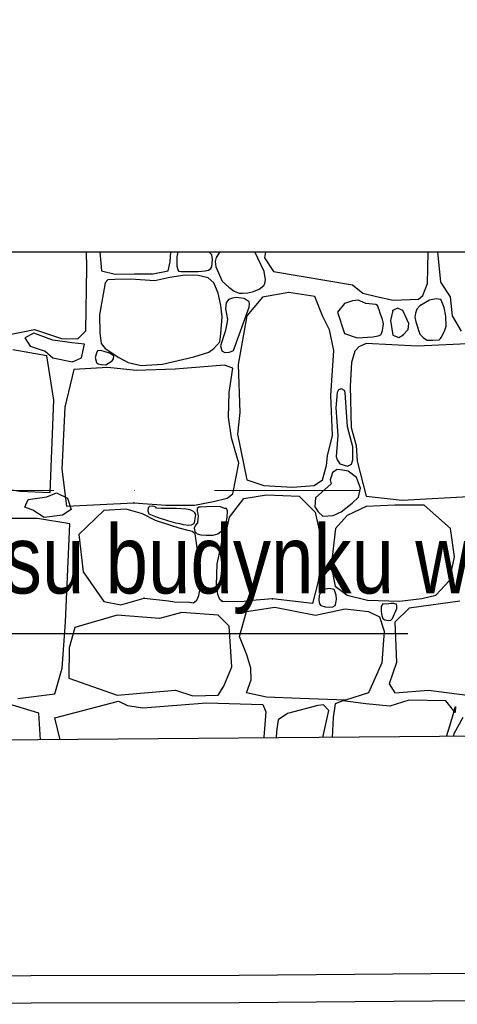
# Model space of a CAD drawing. Header units: millimetres. Extents: x 77315 to 1043159, y -108895 to -47794.
# Tile 35 of 87: x 107923 to 108884, y -106149 to -103989. Entities that reach past the tile are written whole.
import ezdxf

# ---------------------------------------------------------------- set-up
doc = ezdxf.new("R2010")
doc.units = ezdxf.units.MM
doc.header["$MEASUREMENT"] = 0
doc.linetypes.add('Dot & Dashed', pattern=[670.277762, 317.5, -176.388889, 0, -176.388874])
for name, color, linetype in [('_HATCH', 7, 'Continuous'), ('opaska', 7, 'Continuous'), ('opisy inne', 7, 'Continuous'), ('Structural - Bearing', 7, 'Continuous'), ('Structural - Grid', 7, 'Continuous')]:
    doc.layers.add(name, color=color, linetype=linetype)
doc.styles.add('STYL_AUTOMATYCZNY_3', font='arial.ttf', dxfattribs={"width": 0.8})

# ---------------------------------------------------------------- blocks, each defined once
blk = doc.blocks.new('*X14')
at = {"layer": '_HATCH'}
for p, q in [((108070.6, -104532.5), (108069.9, -104498.1)), ((108099.1, -104498.1), (108102.8, -104539.9)), ((108253.7, -104519.8), (108255.3, -104498.1)), ((108270.3, -104498.1), (108268.3, -104509.2)), ((108340.2, -104499.4), (108339.3, -104498.1)), ((108344.8, -104504.6), (108340.2, -104499.4)), ((108362.4, -104498.1), (108354.3, -104510.4)), ((108460, -104541.3), (108439.6, -104498.1)), ((108463.3, -104498.1), (108460.6, -104511.4)), ((108819.6, -104533.9), (108820, -104498.1)), ((108840.6, -104498.1), (108847.4, -104564.7)), ((108249, -104539.9), (108253.7, -104519.8)), ((108268.3, -104509.2), (108268, -104529.4)), ((108346.3, -104514.6), (108344.8, -104504.6)), ((108345, -104531), (108346.3, -104514.6)), ((108354.3, -104510.4), (108352.3, -104519.5)), ((108352.3, -104519.5), (108353.9, -104530.6)), ((108460.6, -104511.4), (108480.8, -104541.1)), ((108068.1, -104671.6), (108070.6, -104532.5)), ((108102.8, -104539.9), (108133.2, -104546.8)), ((108133.2, -104546.8), (108175.6, -104546.2)), ((108175.6, -104546.2), (108215.8, -104546.1)), ((108215.8, -104546.1), (108249, -104539.9)), ((108268, -104529.4), (108270.6, -104536.5)), ((108270.6, -104536.5), (108272.2, -104540.4)), ((108272.2, -104540.4), (108277.1, -104541.3)), ((108277.1, -104541.3), (108314.8, -104541.3)), ((108314.8, -104541.3), (108330.4, -104540)), ((108330.4, -104540), (108337.6, -104538.2)), ((108337.6, -104538.2), (108343, -104534.3)), ((108343, -104534.3), (108345, -104531)), ((108353.9, -104530.6), (108367.7, -104562.6)), ((108462.9, -104559.5), (108460, -104541.3)), ((108480.8, -104541.1), (108654.2, -104570.6)), ((108818.8, -104567.5), (108819.6, -104533.9)), ((108110.6, -104566.1), (108098.6, -104635.9)), ((108116.9, -104559.2), (108110.6, -104566.1)), ((108131.9, -104558.6), (108116.9, -104559.2)), ((108166.7, -104558.1), (108131.9, -104558.6)), ((108219.7, -104561.4), (108166.7, -104558.1)), ((108253, -104554.1), (108219.7, -104561.4)), ((108286.9, -104549.4), (108253, -104554.1)), ((108315.4, -104549.9), (108286.9, -104549.4)), ((108337.4, -104554.8), (108315.4, -104549.9)), ((108349.3, -104566.1), (108337.4, -104554.8)), ((108359.1, -104588.9), (108349.3, -104566.1)), ((108367.7, -104562.6), (108382.4, -104575.3)), ((108459, -104571.7), (108461.8, -104567.3)), ((108461.8, -104567.3), (108462.9, -104559.5)), ((108808.8, -104593.7), (108818.8, -104567.5)), ((108847.4, -104564.7), (108868.9, -104596.4)), ((108364.7, -104615.6), (108359.1, -104588.9)), ((108382.4, -104575.3), (108394, -104584.3)), ((108394, -104584.3), (108405.3, -104588.5)), ((108405.3, -104588.5), (108412.3, -104589)), ((108412.3, -104589), (108424.4, -104588.1)), ((108424.4, -104588.1), (108437, -104585.1)), ((108437, -104585.1), (108448.9, -104579.9)), ((108448.9, -104579.9), (108459, -104571.7)), ((108514.3, -104586.9), (108456.5, -104597.7)), ((108571.2, -104596), (108514.3, -104586.9)), ((108654.2, -104570.6), (108677.1, -104588.8)), ((108677.1, -104588.8), (108706.8, -104595.7)), ((108376.5, -104610.1), (108375.4, -104622.9)), ((108381.7, -104602.9), (108376.5, -104610.1)), ((108390.5, -104599.3), (108381.7, -104602.9)), ((108398.4, -104598.3), (108390.5, -104599.3)), ((108416, -104600.2), (108398.4, -104598.3)), ((108427.3, -104607.7), (108416, -104600.2)), ((108456.5, -104597.7), (108422.2, -104638.1)), ((108427.8, -104612.3), (108427.3, -104607.7)), ((108588.2, -104638.1), (108571.2, -104596)), ((108636.5, -104611.3), (108621.2, -104630.7)), ((108654.1, -104605.3), (108636.5, -104611.3)), ((108667.4, -104604.3), (108654.1, -104605.3)), ((108670.3, -104605.6), (108667.4, -104604.3)), ((108683.5, -104611.3), (108670.3, -104605.6)), ((108705.1, -104613.8), (108683.5, -104611.3)), ((108706.8, -104595.7), (108743.5, -104604.1)), ((108743.5, -104604.1), (108798.7, -104602.2)), ((108798.7, -104602.2), (108808.8, -104593.7)), ((108823.2, -104604.2), (108802, -104616.7)), ((108837.8, -104601), (108823.2, -104604.2)), ((108848.1, -104602.4), (108837.8, -104601)), ((108852.3, -104612.5), (108848.1, -104602.4)), ((108868.9, -104596.4), (108873, -104638.1)), ((108367.8, -104640.9), (108364.7, -104615.6)), ((108375.4, -104622.9), (108379.2, -104646.2)), ((108392.5, -104714.5), (108427.1, -104619.4)), ((108427.1, -104619.4), (108427.8, -104612.3)), ((108621.2, -104630.7), (108636.5, -104676.9)), ((108709.1, -104615.8), (108705.1, -104613.8)), ((108713, -104625), (108709.1, -104615.8)), ((108714.5, -104632.8), (108713, -104625)), ((108719.7, -104646.3), (108714.5, -104632.8)), ((108743, -104627), (108737.6, -104648.9)), ((108753.1, -104621.6), (108743, -104627)), ((108764.8, -104627), (108753.1, -104621.6)), ((108778, -104655.1), (108764.8, -104627)), ((108792.6, -104632.7), (108791.3, -104641.5)), ((108795.2, -104623.8), (108792.6, -104632.7)), ((108802, -104616.7), (108795.2, -104623.8)), ((108855.3, -104620.3), (108852.3, -104612.5)), ((108858.8, -104639.1), (108855.3, -104620.3)), ((108098.6, -104635.9), (108099.1, -104675.5)), ((108365.2, -104677.8), (108367.8, -104640.9)), ((108379.2, -104646.2), (108377.3, -104658.6)), ((108422.2, -104638.1), (108402.8, -104745.5)), ((108603.4, -104669.1), (108588.2, -104638.1)), ((108722.3, -104656.3), (108719.7, -104646.3)), ((108737.6, -104648.9), (108743, -104680.6)), ((108776, -104668.3), (108778, -104655.1)), ((108791.3, -104641.5), (108792.9, -104651.3)), ((108792.9, -104651.3), (108802, -104678.6)), ((108859.8, -104661.3), (108858.8, -104639.1)), ((108873, -104638.1), (108892.4, -104672)), ((107790.7, -104701.3), (107955.9, -104668.3)), ((107954.3, -104676.2), (107934.2, -104686.5)), ((107995.6, -104691.9), (107954.3, -104676.2)), ((107955.9, -104668.3), (108015.3, -104688.1)), ((108050.8, -104688.9), (108068.1, -104671.6)), ((108099.1, -104675.5), (108102.4, -104698.8)), ((108374.7, -104672.9), (108364.5, -104704.3)), ((108377.3, -104658.6), (108374.7, -104672.9)), ((108612.9, -104714.5), (108603.4, -104669.1)), ((108636.5, -104676.9), (108664.5, -104686.4)), ((108716.1, -104680), (108717.8, -104676.9)), ((108717.8, -104676.9), (108720.1, -104670.3)), ((108720.1, -104670.3), (108722.3, -104656.3)), ((108764.8, -104680.6), (108776, -104668.3)), ((108852.3, -104678.6), (108856, -104672.2)), ((108856, -104672.2), (108859.8, -104661.3)), ((107934.2, -104686.5), (107946, -104705.1)), ((108037.8, -104697.7), (107995.6, -104691.9)), ((108015.3, -104688.1), (108050.8, -104688.9)), ((108065.2, -104700.7), (108037.8, -104697.7)), ((108349.3, -104710.3), (108362.6, -104695.3)), ((108362.6, -104695.3), (108365.2, -104677.8)), ((108664.5, -104686.4), (108698.4, -104684.4)), ((108698.4, -104684.4), (108710.3, -104682.3)), ((108710.3, -104682.3), (108716.1, -104680)), ((108743, -104680.6), (108756, -104686.1)), ((108756, -104686.1), (108764.8, -104680.6)), ((108802, -104678.6), (108809.7, -104686.9)), ((108809.7, -104686.9), (108818.4, -104691.6)), ((108818.4, -104691.6), (108830.8, -104691.7)), ((108830.8, -104691.7), (108844.5, -104691.4)), ((108844.5, -104691.4), (108847.3, -104688.1)), ((108847.3, -104688.1), (108850.3, -104684.1)), ((108850.3, -104684.1), (108852.3, -104678.6)), ((107983, -104726.4), (107908.4, -104713.3)), ((107946, -104705.1), (107978.9, -104715.9)), ((107978.9, -104715.9), (107996.1, -104730.6)), ((108058.9, -104730.6), (108065.2, -104700.7)), ((108094.3, -104715.4), (108091.5, -104720.5)), ((108101, -104714.3), (108094.3, -104715.4)), ((108120.5, -104720.5), (108101, -104714.3)), ((108102.4, -104698.8), (108110.6, -104710.3)), ((108110.6, -104710.3), (108141.2, -104729.5)), ((108305.8, -104728.6), (108338.3, -104718.1)), ((108338.3, -104718.1), (108349.3, -104710.3)), ((108364.5, -104704.3), (108366.8, -104714.9)), ((108366.8, -104714.9), (108373.9, -104718.7)), ((108373.9, -104718.7), (108384.2, -104718.2)), ((108384.2, -104718.2), (108392.5, -104714.5)), ((108606.7, -104813.2), (108612.9, -104714.5)), ((108659.2, -104716.1), (108652.1, -104740.9)), ((108667.8, -104706.2), (108659.2, -104716.1)), ((108684.3, -104698.8), (108667.8, -104706.2)), ((108796.6, -104705), (108684.3, -104698.8)), ((108922.4, -104698.8), (108796.6, -104705)), ((107998, -104823.5), (107983, -104726.4)), ((107996.1, -104730.6), (108039.2, -104739.4)), ((108039.2, -104739.4), (108058.9, -104730.6)), ((108091.5, -104720.5), (108088.7, -104729.7)), ((108088.7, -104729.7), (108091.5, -104740.7)), ((108091.5, -104740.7), (108095.5, -104743.6)), ((108112.1, -104745.7), (108120.5, -104740.7)), ((108129.9, -104726.5), (108120.5, -104720.5)), ((108120.5, -104740.7), (108126.6, -104737.2)), ((108126.6, -104737.2), (108129.4, -104732.6)), ((108129.4, -104732.6), (108129.9, -104726.5)), ((108141.2, -104729.5), (108161.6, -104740.7)), ((108161.6, -104740.7), (108190.1, -104747.3)), ((108236.6, -104744.7), (108271.5, -104736.1)), ((108271.5, -104736.1), (108305.8, -104728.6)), ((108652.1, -104740.9), (108649.3, -104792.9)), ((108041.8, -104756.1), (108022.4, -104839)), ((108116.5, -104751.6), (108041.8, -104756.1)), ((108095.5, -104743.6), (108102.2, -104745.2)), ((108102.2, -104745.2), (108112.1, -104745.7)), ((108178.7, -104758.5), (108116.5, -104751.6)), ((108264.6, -104755.7), (108178.7, -104758.5)), ((108190.1, -104747.3), (108236.6, -104744.7)), ((108373.3, -104746.3), (108264.6, -104755.7)), ((108391.5, -104753.1), (108373.3, -104746.3)), ((108383, -104806.6), (108391.5, -104753.1)), ((108402.8, -104745.5), (108406.9, -104850.7)), ((108382.1, -104860.8), (108383, -104806.6)), ((108620.4, -104806.6), (108617.3, -104840.2)), ((108623.5, -104800.7), (108620.4, -104806.6)), ((108630.1, -104798.3), (108623.5, -104800.7)), ((108636.4, -104802.5), (108630.1, -104798.3)), ((108638.1, -104806.6), (108636.4, -104802.5)), ((108643.4, -104882.3), (108638.1, -104806.6)), ((108649.3, -104792.9), (108651.3, -104883.3)), ((107990.1, -105026.2), (107998, -104823.5)), ((108610, -104900.7), (108606.7, -104813.2)), ((108022.4, -104839), (108015.9, -104974.7)), ((108617.3, -104840.2), (108621.9, -104901)), ((108388.5, -104906.1), (108382.1, -104860.8)), ((108406.9, -104850.7), (108401.2, -104898.2)), ((108654.7, -104925.7), (108643.4, -104882.3)), ((108651.3, -104883.3), (108662.5, -104923)), ((108395.5, -104931.4), (108388.5, -104906.1)), ((108401.2, -104898.2), (108422.2, -104998.1)), ((108598.9, -104945.7), (108610, -104900.7)), ((108621.9, -104901), (108618.3, -104947)), ((108404.4, -104961.4), (108395.5, -104931.4)), ((108654.5, -104954.7), (108654.7, -104925.7)), ((108662.5, -104923), (108664.5, -104957.2)), ((108596.8, -104967.1), (108598.9, -104945.7)), ((108618.3, -104947), (108620.4, -104954.7)), ((108620.4, -104954.7), (108626.5, -104963.3)), ((108651.6, -104964.1), (108654.5, -104954.7)), ((108664.5, -104957.2), (108684.3, -105034.4)), ((108015.9, -104974.7), (108025.9, -105056.4)), ((108391.5, -105028.7), (108404.4, -104961.4)), ((108588.2, -104998.1), (108596.8, -104967.1)), ((108620.4, -104975.9), (108610.3, -104982.5)), ((108632.7, -104977.4), (108620.4, -104975.9)), ((108626.5, -104963.3), (108643.1, -104968.4)), ((108644.4, -104979.3), (108632.7, -104977.4)), ((108643.1, -104968.4), (108651.6, -104964.1)), ((108662.8, -104993.1), (108644.4, -104979.3)), ((108422.2, -104998.1), (108459.4, -105010.9)), ((108570, -105010.9), (108588.2, -104998.1)), ((108607.3, -104991.5), (108605, -104998.6)), ((108605, -104998.6), (108607.3, -105006.8)), ((108610.3, -104982.5), (108607.3, -104991.5)), ((108671.7, -105016.5), (108662.8, -104993.1)), ((107820, -105007.2), (107923.7, -105022.9)), ((108459.4, -105010.9), (108522.1, -105014.6)), ((108522.1, -105014.6), (108570, -105010.9)), ((108607.3, -105006.8), (108572.7, -105037.5)), ((108667, -105036.6), (108671.7, -105016.5)), ((107923.7, -105022.9), (107990.1, -105026.2)), ((107934.3, -105057.9), (107942.1, -105041.6)), ((107942.1, -105041.6), (107982.4, -105035.6)), ((107982.4, -105035.6), (108004.1, -105026.6)), ((108004.1, -105026.6), (108028.2, -105038.6)), ((108028.2, -105038.6), (108036, -105063.3)), ((108348.5, -105045.9), (108378.8, -105038.7)), ((108378.8, -105038.7), (108391.5, -105028.7)), ((108383.7, -105080.1), (108415.2, -105039)), ((108415.2, -105039), (108465.1, -105031.1)), ((108465.1, -105031.1), (108537, -105034.4)), ((108537, -105034.4), (108571.9, -105069.5)), ((108572.7, -105037.5), (108571.7, -105057.8)), ((108653.7, -105049.6), (108667, -105036.6)), ((108684.3, -105034.4), (108763.2, -105042.7)), ((108763.2, -105042.7), (108922.4, -105034.4)), ((107951.7, -105065.1), (107934.3, -105057.9)), ((107977, -105080.7), (107951.7, -105065.1)), ((108036, -105063.3), (108017.3, -105075.9)), ((108025.9, -105056.4), (108173.7, -105048.9)), ((108108.2, -105065.6), (108052.7, -105118.4)), ((108156.8, -105062.9), (108108.2, -105065.6)), ((108193.1, -105072.7), (108156.8, -105062.9)), ((108173.7, -105048.9), (108244, -105054.2)), ((108205.4, -105059.8), (108204.3, -105066.4)), ((108208.3, -105056.5), (108205.4, -105059.8)), ((108214.3, -105055.9), (108208.3, -105056.5)), ((108218.6, -105056.7), (108214.3, -105055.9)), ((108221.9, -105058.3), (108218.6, -105056.7)), ((108223.6, -105060.2), (108221.9, -105058.3)), ((108234.4, -105061.1), (108223.6, -105060.2)), ((108267.6, -105061), (108234.4, -105061.1)), ((108244, -105054.2), (108306.8, -105054.2)), ((108288.8, -105062.9), (108267.6, -105061)), ((108297.2, -105064.3), (108288.8, -105062.9)), ((108304.9, -105067.9), (108297.2, -105064.3)), ((108306.8, -105054.2), (108348.5, -105045.9)), ((108313.3, -105061), (108312.9, -105067.3)), ((108316.4, -105058), (108313.3, -105061)), ((108320.1, -105058.4), (108316.4, -105058)), ((108333.4, -105057.4), (108320.1, -105058.4)), ((108352, -105056.6), (108333.4, -105057.4)), ((108364.2, -105057.7), (108352, -105056.6)), ((108373.3, -105061), (108364.2, -105057.7)), ((108377.3, -105061.5), (108373.3, -105061)), ((108379.3, -105066), (108377.3, -105061.5)), ((108378.7, -105081), (108379.3, -105066)), ((108571.7, -105057.8), (108578.8, -105068.8)), ((108629.3, -105068.4), (108653.7, -105049.6)), ((108684.3, -105057.1), (108642.2, -105076.5)), ((108747.1, -105053.8), (108684.3, -105057.1)), ((108811.5, -105054.2), (108747.1, -105053.8)), ((108837.1, -105076.5), (108811.5, -105054.2)), ((107924.1, -105083.1), (107885.7, -105083.1)), ((107962.5, -105083.1), (107924.1, -105083.1)), ((108033.4, -105094.8), (107962.5, -105083.1)), ((108017.3, -105075.9), (107977, -105080.7)), ((108221.7, -105087.4), (108193.1, -105072.7)), ((108204.3, -105066.4), (108207.1, -105072.7)), ((108207.1, -105072.7), (108225.1, -105080.2)), ((108255, -105098.8), (108221.7, -105087.4)), ((108225.1, -105080.2), (108250.1, -105088.3)), ((108307.9, -105070.7), (108304.9, -105067.9)), ((108307.8, -105088.6), (108308.9, -105083)), ((108309.8, -105074.4), (108307.9, -105070.7)), ((108308.9, -105083), (108309.3, -105078.6)), ((108309.3, -105078.6), (108309.8, -105074.4)), ((108312.9, -105067.3), (108314.8, -105077.4)), ((108314.8, -105077.4), (108313.8, -105092.3)), ((108376, -105097.5), (108378.7, -105081)), ((108377.4, -105109.9), (108383.7, -105080.1)), ((108571.9, -105069.5), (108582.6, -105115.1)), ((108578.8, -105068.8), (108588.8, -105078.3)), ((108588.8, -105078.3), (108611.7, -105076.5)), ((108611.7, -105076.5), (108629.3, -105068.4)), ((108642.2, -105076.5), (108617.1, -105105)), ((108869.3, -105105.4), (108837.1, -105076.5)), ((108024, -105310.9), (108033.4, -105094.8)), ((108250.1, -105088.3), (108265.2, -105092.3)), ((108273.3, -105104.4), (108255, -105098.8)), ((108265.2, -105092.3), (108274.7, -105094)), ((108293.1, -105109.6), (108273.3, -105104.4)), ((108274.7, -105094), (108282.4, -105096.5)), ((108282.4, -105096.5), (108294.9, -105097.6)), ((108294.9, -105097.6), (108300.6, -105097.2)), ((108300.6, -105097.2), (108304.9, -105095.1)), ((108304.9, -105095.1), (108307, -105092.4)), ((108309, -105098), (108306.3, -105104.6)), ((108306.3, -105104.6), (108307.7, -105111.8)), ((108307, -105092.4), (108307.8, -105088.6)), ((108313.8, -105092.3), (108309, -105098)), ((108358, -105116.7), (108372, -105105.8)), ((108372, -105105.8), (108376, -105097.5)), ((108617.1, -105105), (108607.1, -105187.2)), ((108877.9, -105166.9), (108869.3, -105105.4)), ((108052.7, -105118.4), (108062.5, -105200.2)), ((108301.6, -105111.3), (108293.1, -105109.6)), ((108308.2, -105116.7), (108301.6, -105111.3)), ((108307.7, -105111.8), (108313.3, -105116.7)), ((108313.3, -105147.4), (108308.2, -105116.7)), ((108313.3, -105116.7), (108320.7, -105118.9)), ((108320.7, -105118.9), (108332.4, -105120)), ((108332.4, -105120), (108347.8, -105119.8)), ((108347.8, -105119.8), (108358, -105116.7)), ((108364.6, -105145.7), (108370.6, -105115.1)), ((108370.6, -105115.1), (108372.4, -105110.4)), ((108372.4, -105110.4), (108377.4, -105109.9)), ((108582.6, -105115.1), (108581.8, -105121.4)), ((108581.8, -105121.4), (108585.8, -105144.9)), ((108320, -105184.2), (108313.3, -105147.4)), ((108357, -105182.3), (108364.6, -105145.7)), ((108585.8, -105144.9), (108586.1, -105169.6)), ((108586.1, -105169.6), (108578.5, -105221.1)), ((108866.8, -105219.3), (108877.9, -105166.9)), ((108320, -105232.3), (108320, -105184.2)), ((108355.7, -105230.4), (108357, -105182.3)), ((108607.1, -105187.2), (108615.8, -105231.3)), ((108062.5, -105200.2), (108108.2, -105265.6)), ((108316.5, -105251.8), (108320, -105232.3)), ((108358.6, -105249.9), (108355.7, -105230.4)), ((108578.5, -105221.1), (108566.5, -105269.4)), ((108602.5, -105236.5), (108591.4, -105238.9)), ((108613.6, -105239), (108602.5, -105236.5)), ((108615.8, -105231.3), (108642.2, -105251.5)), ((108837.1, -105251.5), (108866.8, -105219.3)), ((108145.2, -105272.6), (108196.7, -105257.9)), ((108196.7, -105257.9), (108249.9, -105263.8)), ((108312.4, -105262.2), (108316.5, -105251.8)), ((108362.4, -105260.5), (108358.6, -105249.9)), ((108478.2, -105259.3), (108424.8, -105263.7)), ((108566.5, -105269.4), (108478.2, -105259.3)), ((108581, -105251.8), (108580.2, -105262.4)), ((108584.9, -105244.9), (108581, -105251.8)), ((108591.4, -105238.9), (108584.9, -105244.9)), ((108615.8, -105244.9), (108613.6, -105239)), ((108618.4, -105251.3), (108615.8, -105244.9)), ((108617.4, -105268.7), (108618.7, -105260.2)), ((108618.7, -105260.2), (108618.4, -105251.3)), ((108642.2, -105251.5), (108687.2, -105262.3)), ((108757, -105264.3), (108806.1, -105258.6)), ((108806.1, -105258.6), (108837.1, -105251.5)), ((108108.2, -105265.6), (108145.2, -105272.6)), ((108249.9, -105263.8), (108263.2, -105266.2)), ((108263.2, -105266.2), (108296.3, -105266.8)), ((108296.3, -105266.8), (108304.9, -105267.8)), ((108304.9, -105267.8), (108308.2, -105265.6)), ((108308.2, -105265.6), (108312.4, -105262.2)), ((108366.5, -105263.9), (108362.4, -105260.5)), ((108369.8, -105266.2), (108366.5, -105263.9)), ((108378.4, -105265.5), (108369.8, -105266.2)), ((108411.5, -105265.8), (108378.4, -105265.5)), ((108424.8, -105263.7), (108411.5, -105265.8)), ((108421, -105287.5), (108483.3, -105277.6)), ((108483.3, -105277.6), (108572.5, -105294.9)), ((108572.5, -105294.9), (108638.1, -105281.3)), ((108580.2, -105262.4), (108581.7, -105270.6)), ((108581.7, -105270.6), (108584.9, -105274.3)), ((108584.9, -105274.3), (108593.7, -105277.3)), ((108593.7, -105277.3), (108604.2, -105277.4)), ((108604.2, -105277.4), (108611, -105276.7)), ((108611, -105276.7), (108615.8, -105274.3)), ((108615.8, -105274.3), (108617.4, -105268.7)), ((108638.1, -105281.3), (108688.9, -105287.5)), ((108687.2, -105262.3), (108757, -105264.3)), ((108720.8, -105270.6), (108716.9, -105276.3)), ((108716.9, -105276.3), (108717.4, -105287.3)), ((108729.7, -105271.3), (108720.8, -105270.6)), ((108738.1, -105269.5), (108729.7, -105271.3)), ((108745, -105269.7), (108738.1, -105269.5)), ((108742, -105302.3), (108751.7, -105280.8)), ((108747.1, -105270.6), (108745, -105269.7)), ((108750.5, -105271.1), (108747.1, -105270.6)), ((108778.5, -105280), (108747.1, -105310.6)), ((108751.5, -105275.1), (108750.5, -105271.1)), ((108751.7, -105280.8), (108751.5, -105275.1)), ((108889.9, -105264.8), (108778.5, -105280)), ((108136.9, -105294.9), (108044.4, -105322.6)), ((108230.3, -105302.7), (108136.9, -105294.9)), ((108279.4, -105289.1), (108230.3, -105302.7)), ((108358.7, -105294.9), (108279.4, -105289.1)), ((108383.4, -105319.7), (108358.7, -105294.9)), ((108405.7, -105341.9), (108421, -105287.5)), ((108688.9, -105287.5), (108713.2, -105298.6)), ((108713.2, -105298.6), (108724, -105330.4)), ((108717.4, -105287.3), (108718.2, -105296.1)), ((108718.2, -105296.1), (108720.8, -105302.3)), ((108720.8, -105302.3), (108725.2, -105305.5)), ((108738.3, -105306), (108742, -105302.3)), ((108016.2, -105411.2), (108024, -105310.9)), ((108044.4, -105322.6), (108031.9, -105366.7)), ((108388.8, -105408.4), (108383.4, -105319.7)), ((108725.2, -105305.5), (108732.1, -105306.9)), ((108732.1, -105306.9), (108738.3, -105306)), ((108747.1, -105310.6), (108750.8, -105398.9)), ((108422.2, -105382), (108405.7, -105341.9)), ((108724, -105330.4), (108718.6, -105399.7)), ((108031.9, -105366.7), (108031.1, -105433.8)), ((108430.9, -105411.3), (108422.2, -105382)), ((108000.6, -105468), (108016.2, -105411.2)), ((108371.8, -105450.9), (108388.8, -105408.4)), ((108431.3, -105436.9), (108430.9, -105411.3)), ((108718.6, -105399.7), (108688.9, -105465.4)), ((108750.8, -105398.9), (108734.3, -105446)), ((108031.1, -105433.8), (108136.9, -105470.7)), ((108358.7, -105470.7), (108371.8, -105450.9)), ((108421, -105465.4), (108431.3, -105436.9)), ((108734.3, -105446), (108747.1, -105465.4)), ((107919.1, -105477.8), (108000.6, -105468)), ((108136.9, -105470.7), (108265.3, -105459.6)), ((108265.3, -105459.6), (108303.7, -105472)), ((108303.7, -105472), (108358.7, -105470.7)), ((108465.1, -105474.9), (108421, -105465.4)), ((108539, -105477.8), (108465.1, -105474.9)), ((108688.9, -105465.4), (108638.9, -105481.9)), ((108747.1, -105465.4), (108821, -105460)), ((108821, -105460), (108906, -105470.7)), ((107965.2, -105509.9), (107897.7, -105489.7)), ((108000, -105520.4), (108139.9, -105484)), ((108139.9, -105484), (108160.1, -105493.4)), ((108160.1, -105493.4), (108193.4, -105498.4)), ((108193.4, -105498.4), (108333.4, -105487.3)), ((108333.4, -105487.3), (108456.8, -105491)), ((108456.8, -105491), (108463.4, -105507.5)), ((108577.8, -105493.4), (108511.7, -105511.3)), ((108638.9, -105481.9), (108539, -105477.8)), ((108590.2, -105491.8), (108577.8, -105493.4)), ((108601.9, -105504.2), (108590.2, -105491.8)), ((108615.8, -105489.7), (108611.3, -105519.9)), ((108633.2, -105483.1), (108615.8, -105489.7)), ((108683.5, -105489.7), (108633.2, -105483.1)), ((108736.4, -105494.7), (108683.5, -105489.7)), ((108777.6, -105481.9), (108736.4, -105494.7)), ((108859.4, -105483.1), (108777.6, -105481.9)), ((108879.6, -105509.1), (108859.4, -105483.1)), ((108868.9, -105536), (108880, -105495.9)), ((108880, -105495.9), (108879.6, -105509.1)), ((107968.8, -105568.9), (107965.2, -105509.9)), ((108463.4, -105507.5), (108459.7, -105563.2)), ((108511.7, -105511.3), (108491.1, -105525.2)), ((108589.2, -105563.6), (108601.9, -105504.2)), ((108896.1, -105519.5), (108876.3, -105555.4)), ((108012.3, -105568.6), (108000, -105520.4)), ((108491.1, -105525.2), (108487, -105550.4)), ((108611.3, -105519.9), (108609.4, -105563.4)), ((108860.7, -105561.2), (108868.9, -105536)), ((108487, -105550.4), (108486.2, -105564.5)), ((108876.3, -105555.4), (108875, -105561.1)), ((108459.7, -105563.2), (108459.5, -105564.7))]:
    blk.add_line(p, q, dxfattribs=at)
for p in [(108743, -104627), (108764.8, -104680.6), (108173.7, -105048.9), (108196.7, -105257.9), (108478.2, -105259.3), (108308.2, -105265.6), (108308.2, -105265.6), (108366.5, -105263.9), (108366.5, -105263.9)]:
    blk.add_point(p, dxfattribs=at)

msp = doc.modelspace()

# ---------------------------------------------------------------- linework, layer by layer
at = {"layer": 'opaska'}
for points in [[(106116.8, -106089.1), (108405.1, -106084.9), (119123.2, -105992.6), (119123.2, -100037.1)], [(106120.4, -106149.1), (108405.4, -106144.9), (119183.2, -106052.1), (119183.2, -100037.1)]]:
    msp.add_lwpolyline(points, dxfattribs=at)
at = {"layer": 'opisy inne'}
msp.add_lwpolyline([(107542.2, -105467.3), (107714.8, -105335.2), (108775.4, -105335.2)], dxfattribs=at)
at = {"layer": 'Structural - Bearing'}
for p, q in [((107847.3, -104498.1), (113367.3, -104498.1)), ((118607.3, -105477.2), (106908.7, -105578.1))]:
    msp.add_line(p, q, dxfattribs=at)
at = {"layer": 'Structural - Grid', "linetype": 'Dot & Dashed', "lineweight": 15}
msp.add_line((118724.5, -105021.8), (80780, -105021.8), dxfattribs=at)

# ---------------------------------------------------------------- block references
at = {"layer": '_HATCH'}
msp.add_blockref('*X14', (0, 0), dxfattribs=at)

# ---------------------------------------------------------------- texts
at = {"layer": 'opisy inne', "insert": (107217.3, -105292.8), "char_height": 150, "attachment_point": 7, "style": 'STYL_AUTOMATYCZNY_3'}
msp.add_mtext('\\A1;{\\pql;\\fArial|b0|i0|c238|p0;\\W0.800000;linia obrysu budynku w parterze}', dxfattribs=at)

doc.saveas('drawing.dxf')
